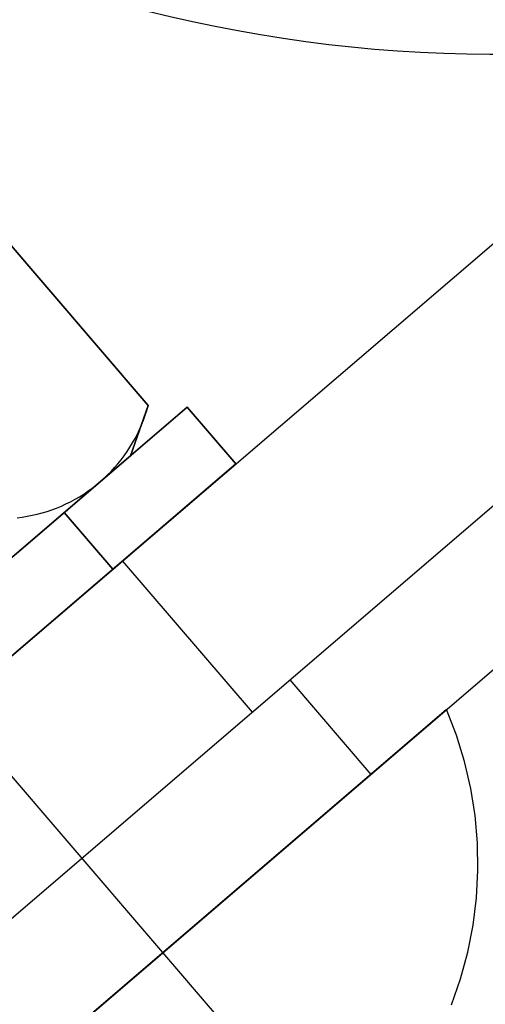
# Model space of a CAD drawing. Header units: metres. Extents: x -912764 to -454925, y -2226138 to -1112338.
# Tile 54 of 256: x -456251.5084 to -456251.4897, y -1113064.4896 to -1113064.4501. Entities that reach past the tile are written whole.
import ezdxf
from ezdxf import colors
from ezdxf.entities.mleader import LeaderData, LeaderLine
from ezdxf.math import Vec2, Vec3

# ---------------------------------------------------------------- set-up
doc = ezdxf.new("R2010")
doc.units = ezdxf.units.M
doc.linetypes.add('SOLID', pattern=[0])
doc.linetypes.add('ČÁRKOVANÁ', pattern=[19.049999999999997, 12.7, -6.35])
doc.layers.add('025-ZSvodidlo', color=1, linetype='Continuous')
doc.layers.add('C3D_ZPR', color=7, linetype='Continuous')
doc.layers.add('1', color=7, linetype='Continuous', lineweight=15)
doc.layers.add('_NOVÝ STAV', color=1, linetype='Continuous', lineweight=30)
doc.styles.add('Romans', font='romans.shx')
doc.styles.add('StandardUzky', font='simplex.shx', dxfattribs={"width": 0.65})
doc.styles.add('znacky', font='arial.ttf')
doc.dimstyles.new('1000', dxfattribs={"dimscale": 0.5, "dimtxt": 1, "dimasz": 0.6, "dimexe": 0.3, "dimexo": 0.5, "dimgap": 0.5, "dimtad": 1, "dimzin": 1, "dimdsep": 46, "dimtxsty": 'znacky', "dimblk": 'OBLIQUE', "dimcen": 1, "dimdle": 0.3, "dimclrd": 256, "dimclre": 256, "dimclrt": 256, "dimadec": 3, "dimazin": 0, "dimtfac": 1, "dimtmove": 0, "dimatfit": 3, "dimldrblk": 'OBLIQUE', "dimfxl": 1, "dimlwd": -1, "dimlwe": -1, "dimarcsym": 0})

# ---------------------------------------------------------------- blocks, each defined once
blk = doc.blocks.new('_Oblique')
at = {"color": 0, "linetype": 'ByBlock', "lineweight": -2}
blk.add_line((-0.5, -0.5), (0.5, 0.5), dxfattribs=at)
blk = doc.blocks.new('*D255')
at = {"layer": 'C3D_ZPR', "color": 1, "transparency": 16777216}
for p, q in [((-456251.8419254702, -1113064.401055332), (-456251.8419254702, -1113064.076055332)), ((-456251.2418126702, -1113064.401055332), (-456251.2418126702, -1113064.076055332)), ((-456251.9169254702, -1113064.151055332), (-456251.1668126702, -1113064.151055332))]:
    blk.add_line(p, q, dxfattribs=at)
at = {"layer": 'Defpoints', "color": 0, "lineweight": 50, "transparency": 16777216}
for p in [(-456251.2418126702, -1113064.151055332), (-456251.8419254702, -1113065.465551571), (-456251.2418126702, -1113065.522266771)]:
    blk.add_point(p, dxfattribs=at)
at = {"layer": 'C3D_ZPR', "color": 1, "transparency": 16777216, "xscale": 0.075, "yscale": 0.075, "zscale": 0.075, "rotation": 180}
blk.add_blockref('_Oblique', (-456251.8419254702, -1113064.151055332), dxfattribs=at)
at = {"layer": 'C3D_ZPR', "color": 1, "transparency": 16777216, "xscale": 0.075, "yscale": 0.075, "zscale": 0.075}
blk.add_blockref('_Oblique', (-456251.2418126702, -1113064.151055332), dxfattribs=at)
at = {"layer": 'C3D_ZPR', "color": 1, "transparency": 16777216, "insert": (-456251.5418690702, -1113064.001055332), "char_height": 0.2, "attachment_point": 5, "style": 'StandardUzky'}
blk.add_mtext('600', dxfattribs=at)
blk = doc.blocks.new('A$C021ef3a7')
at = {"layer": '025-ZSvodidlo', "color": 1}
for p, q in [((-0.08742879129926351, 0.2095332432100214), (-0.01820866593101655, 0.2688713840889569)), ((-0.0841746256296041, 0.2057371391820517), (-0.01495450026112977, 0.2650752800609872)), ((-0.09795000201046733, 0.2110511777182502), (-0.03979530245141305, 0.2609036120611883)), ((-0.09274333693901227, 0.2049774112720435), (-0.03458863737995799, 0.2548298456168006)), ((-0.0538047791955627, 0.2133313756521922), (-0.08764810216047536, 0.2528108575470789)), ((-0.06454428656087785, 0.2396878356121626), (-0.05933762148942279, 0.2336140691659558)), ((-0.05781917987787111, 0.2349157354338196), (-0.05456501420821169, 0.2311196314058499))]:
    blk.add_line(p, q, dxfattribs=at)
blk.add_arc((-0.04957728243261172, 0.3170579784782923), 0.057, 104.9151793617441, 284.9151793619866, dxfattribs=at)
for points in [[(-0.06350726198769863, 0.2459399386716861), (-0.06350726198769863, 0.2459399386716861, 0.0007000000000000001), (-0.07174447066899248, 0.2555489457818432, 0.0007000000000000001), (-0.07174447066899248, 0.2555489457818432)], [(-0.08471808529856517, 0.2263455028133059), (-0.08471808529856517, 0.2263455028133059, 0.0007000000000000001), (-0.06194146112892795, 0.2458704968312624, 0.0007000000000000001), (-0.06194146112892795, 0.2458704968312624)], [(-0.06421912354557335, 0.2439179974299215), (-0.06421912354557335, 0.2439179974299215, 0.0007000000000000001), (-0.06350726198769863, 0.2459399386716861, 0.0007000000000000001), (-0.06350726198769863, 0.2459399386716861)], [(-0.06362628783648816, 0.2455487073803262), (-0.06362628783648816, 0.2455487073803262, 0.0007000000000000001), (-0.06356351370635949, 0.245743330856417, 0.0007000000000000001), (-0.06356351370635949, 0.245743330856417)], [(-0.06356351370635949, 0.245743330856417), (-0.06356351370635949, 0.245743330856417, 0.0007000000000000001), (-0.06350726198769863, 0.2459399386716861, 0.0007000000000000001), (-0.06350726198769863, 0.2459399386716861)], [(-0.06194146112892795, 0.2458704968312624), (-0.06194146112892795, 0.2458704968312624, 0.0007000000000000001), (-0.05998896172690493, 0.2435928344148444, 0.0007000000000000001), (-0.05998896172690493, 0.2435928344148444)], [(-0.06377111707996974, 0.2451662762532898), (-0.06377111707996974, 0.2451662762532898, 0.0007000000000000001), (-0.06369551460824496, 0.2453562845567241, 0.0007000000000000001), (-0.06369551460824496, 0.2453562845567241)], [(-0.06369551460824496, 0.2453562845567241), (-0.06369551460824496, 0.2453562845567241, 0.0007000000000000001), (-0.06362628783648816, 0.2455487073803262, 0.0007000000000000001), (-0.06362628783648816, 0.2455487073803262)], [(-0.06394110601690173, 0.2447943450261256), (-0.06394110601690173, 0.2447943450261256, 0.0007000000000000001), (-0.06385301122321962, 0.2449788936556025, 0.0007000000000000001), (-0.06385301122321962, 0.2449788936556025)], [(-0.06385301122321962, 0.2449788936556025), (-0.06385301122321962, 0.2449788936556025, 0.0007000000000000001), (-0.06377111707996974, 0.2451662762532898, 0.0007000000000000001), (-0.06377111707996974, 0.2451662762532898)], [(-0.06413549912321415, 0.2444345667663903), (-0.06413549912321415, 0.2444345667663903, 0.0007000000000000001), (-0.06403530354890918, 0.2446128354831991, 0.0007000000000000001), (-0.06403530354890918, 0.2446128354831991)], [(-0.06403530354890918, 0.2446128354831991), (-0.06403530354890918, 0.2446128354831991, 0.0007000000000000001), (-0.06394110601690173, 0.2447943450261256, 0.0007000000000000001), (-0.06394110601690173, 0.2447943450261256)], [(-0.0644709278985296, 0.2439211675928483), (-0.0644709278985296, 0.2439211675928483, 0.0007000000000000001), (-0.06435343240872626, 0.2440885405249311, 0.0007000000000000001), (-0.06435343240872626, 0.2440885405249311)], [(-0.06435343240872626, 0.2440885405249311), (-0.06435343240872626, 0.2440885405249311, 0.0007000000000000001), (-0.0642415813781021, 0.2442597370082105, 0.0007000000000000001), (-0.0642415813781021, 0.2442597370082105)], [(-0.0642415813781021, 0.2442597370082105), (-0.0642415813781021, 0.2442597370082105, 0.0007000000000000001), (-0.06413549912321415, 0.2444345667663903, 0.0007000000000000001), (-0.06413549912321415, 0.2444345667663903)], [(-0.08244042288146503, 0.2282980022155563), (-0.08244042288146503, 0.2282980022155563, 0.0007000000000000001), (-0.06421912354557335, 0.2439179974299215, 0.0007000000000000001), (-0.06421912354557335, 0.2439179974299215)], [(-0.06472232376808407, 0.2435986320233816), (-0.06472232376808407, 0.2435986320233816, 0.0007000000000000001), (-0.06459393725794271, 0.2437578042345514, 0.0007000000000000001), (-0.06459393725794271, 0.2437578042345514)], [(-0.06459393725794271, 0.2437578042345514), (-0.06459393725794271, 0.2437578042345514, 0.0007000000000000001), (-0.0644709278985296, 0.2439211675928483, 0.0007000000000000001), (-0.0644709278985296, 0.2439211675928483)], [(-0.05998896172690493, 0.2435928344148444), (-0.05998896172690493, 0.2435928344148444, 0.0007000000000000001), (-0.08276558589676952, 0.2240678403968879, 0.0007000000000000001), (-0.08276558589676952, 0.2240678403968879)], [(-0.06499465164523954, 0.2432935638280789), (-0.06499465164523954, 0.2432935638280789, 0.0007000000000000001), (-0.06485594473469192, 0.2434438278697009, 0.0007000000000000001), (-0.06485594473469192, 0.2434438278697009)], [(-0.06485594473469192, 0.2434438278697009), (-0.06485594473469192, 0.2434438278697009, 0.0007000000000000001), (-0.06472232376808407, 0.2435986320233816, 0.0007000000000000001), (-0.06472232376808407, 0.2435986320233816)], [(-0.0654397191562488, 0.2428716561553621), (-0.0654397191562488, 0.2428716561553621, 0.0007000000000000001), (-0.0652867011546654, 0.2430073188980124, 0.0007000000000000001), (-0.0652867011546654, 0.2430073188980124)], [(-0.0652867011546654, 0.2430073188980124), (-0.0652867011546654, 0.2430073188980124, 0.0007000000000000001), (-0.06513829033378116, 0.2431480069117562, 0.0007000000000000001), (-0.06513829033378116, 0.2431480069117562)], [(-0.06513829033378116, 0.2431480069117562), (-0.06513829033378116, 0.2431480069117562, 0.0007000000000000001), (-0.06499465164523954, 0.2432935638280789, 0.0007000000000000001), (-0.06499465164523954, 0.2432935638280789)], [(-0.06592469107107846, 0.2424962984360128), (-0.06592469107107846, 0.2424962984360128, 0.0007000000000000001), (-0.06575889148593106, 0.242616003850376, 0.0007000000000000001), (-0.06575889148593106, 0.242616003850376)], [(-0.06575889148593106, 0.242616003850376), (-0.06575889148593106, 0.242616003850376, 0.0007000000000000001), (-0.06559717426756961, 0.2427411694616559, 0.0007000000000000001), (-0.06559717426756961, 0.2427411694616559)], [(-0.06559717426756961, 0.2427411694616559), (-0.06559717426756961, 0.2427411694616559, 0.0007000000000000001), (-0.0654397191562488, 0.2428716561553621, 0.0007000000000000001), (-0.0654397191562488, 0.2428716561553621)], [(-0.06662496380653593, 0.2420746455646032), (-0.06662496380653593, 0.2420746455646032, 0.0007000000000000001), (-0.06644471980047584, 0.2421712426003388, 0.0007000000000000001), (-0.06644471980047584, 0.2421712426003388)], [(-0.06644471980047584, 0.2421712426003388), (-0.06644471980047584, 0.2421712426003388, 0.0007000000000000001), (-0.06626779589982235, 0.2422737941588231, 0.0007000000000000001), (-0.06626779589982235, 0.2422737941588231)], [(-0.06626779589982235, 0.2422737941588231), (-0.06626779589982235, 0.2422737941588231, 0.0007000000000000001), (-0.06609438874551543, 0.2423821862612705, 0.0007000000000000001), (-0.06609438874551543, 0.2423821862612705)], [(-0.06609438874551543, 0.2423821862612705), (-0.06609438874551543, 0.2423821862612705, 0.0007000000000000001), (-0.06592469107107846, 0.2424962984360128, 0.0007000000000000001), (-0.06592469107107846, 0.2424962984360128)], [(-0.06756885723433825, 0.2416844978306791), (-0.06756885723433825, 0.2416844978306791, 0.0007000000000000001), (-0.0673750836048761, 0.2417498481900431, 0.0007000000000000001), (-0.0673750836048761, 0.2417498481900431)], [(-0.0673750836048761, 0.2417498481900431), (-0.0673750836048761, 0.2417498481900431, 0.0007000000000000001), (-0.0671835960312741, 0.2418216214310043, 0.0007000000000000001), (-0.0671835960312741, 0.2418216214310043)], [(-0.0671835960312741, 0.2418216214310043), (-0.0671835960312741, 0.2418216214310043, 0.0007000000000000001), (-0.06699460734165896, 0.2418997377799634, 0.0007000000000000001), (-0.06699460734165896, 0.2418997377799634)], [(-0.06699460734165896, 0.2418997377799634), (-0.06699460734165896, 0.2418997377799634, 0.0007000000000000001), (-0.0668083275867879, 0.2419841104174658, 0.0007000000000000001), (-0.0668083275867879, 0.2419841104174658)], [(-0.0668083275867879, 0.2419841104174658), (-0.0668083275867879, 0.2419841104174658, 0.0007000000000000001), (-0.06662496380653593, 0.2420746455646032, 0.0007000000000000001), (-0.06662496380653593, 0.2420746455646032)], [(-0.06876729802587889, 0.2414308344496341), (-0.06876729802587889, 0.2414308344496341, 0.0007000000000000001), (-0.06856440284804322, 0.2414563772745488, 0.0007000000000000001), (-0.06856440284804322, 0.2414563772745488)], [(-0.06856440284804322, 0.2414563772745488), (-0.06856440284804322, 0.2414563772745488, 0.0007000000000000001), (-0.06836247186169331, 0.2414886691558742, 0.0007000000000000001), (-0.06836247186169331, 0.2414886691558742)], [(-0.06836247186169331, 0.2414886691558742), (-0.06836247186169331, 0.2414886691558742, 0.0007000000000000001), (-0.06816172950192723, 0.2415276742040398, 0.0007000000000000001), (-0.06816172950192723, 0.2415276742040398)], [(-0.06816172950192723, 0.2415276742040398), (-0.06816172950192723, 0.2415276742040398, 0.0007000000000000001), (-0.06796239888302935, 0.2415733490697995, 0.0007000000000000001), (-0.06796239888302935, 0.2415733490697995)], [(-0.06796239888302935, 0.2415733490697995), (-0.06796239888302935, 0.2415733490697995, 0.0007000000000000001), (-0.0677647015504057, 0.2416256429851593, 0.0007000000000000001), (-0.0677647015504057, 0.2416256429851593)], [(-0.0677647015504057, 0.2416256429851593), (-0.0677647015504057, 0.2416256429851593, 0.0007000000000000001), (-0.06756885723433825, 0.2416844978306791, 0.0007000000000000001), (-0.06756885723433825, 0.2416844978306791)], [(-0.06492389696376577, 0.239362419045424), (-0.06492389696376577, 0.239362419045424, 0.0007000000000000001), (-0.06687639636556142, 0.241640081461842, 0.0007000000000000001), (-0.06687639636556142, 0.241640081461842)], [(-0.05152813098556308, 0.2337229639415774), (-0.05152813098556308, 0.2337229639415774, 0.0006), (-0.07430475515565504, 0.2141979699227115, 0.0006), (-0.07430475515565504, 0.2141979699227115)], [(-0.05113019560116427, 0.2326915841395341), (-0.05113019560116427, 0.2326915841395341, 0.0006), (-0.05152813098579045, 0.2337229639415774, 0.0006), (-0.05152813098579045, 0.2337229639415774)], [(-0.05080569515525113, 0.2316347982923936), (-0.05080569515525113, 0.2316347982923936, 0.0006), (-0.05113019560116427, 0.2326915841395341, 0.0006), (-0.05113019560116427, 0.2326915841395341)], [(-0.05055623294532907, 0.2305578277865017), (-0.05055623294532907, 0.2305578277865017, 0.0006), (-0.05080569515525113, 0.2316347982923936, 0.0006), (-0.05080569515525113, 0.2316347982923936)], [(-0.05038304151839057, 0.2294659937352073), (-0.05038304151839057, 0.2294659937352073, 0.0006), (-0.05055623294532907, 0.2305578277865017, 0.0006), (-0.05055623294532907, 0.2305578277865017)], [(-0.05028697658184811, 0.2283646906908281), (-0.05028697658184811, 0.2283646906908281, 0.0006), (-0.05038304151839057, 0.2294659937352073, 0.0006), (-0.05038304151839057, 0.2294659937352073)], [(-0.05026851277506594, 0.2272593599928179), (-0.05026851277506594, 0.2272593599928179, 0.0006), (-0.05028697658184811, 0.2283646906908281, 0.0006), (-0.05028697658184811, 0.2283646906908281)], [(-0.05032774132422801, 0.2261554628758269), (-0.05032774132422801, 0.2261554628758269, 0.0006), (-0.05026851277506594, 0.2272593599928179, 0.0006), (-0.05026851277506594, 0.2272593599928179)], [(-0.05046436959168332, 0.2250584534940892), (-0.05046436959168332, 0.2250584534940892, 0.0006), (-0.05032774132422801, 0.2261554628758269, 0.0006), (-0.05032774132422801, 0.2261554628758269)], [(-0.05067772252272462, 0.2239737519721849), (-0.05067772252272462, 0.2239737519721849, 0.0006), (-0.05046436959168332, 0.2250584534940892, 0.0006), (-0.05046436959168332, 0.2250584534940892)], [(-0.05096674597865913, 0.2229067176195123), (-0.05096674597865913, 0.2229067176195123, 0.0006), (-0.05067772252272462, 0.2239737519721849, 0.0006), (-0.05067772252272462, 0.2239737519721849)], [(-0.05133001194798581, 0.2218626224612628), (-0.05133001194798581, 0.2218626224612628, 0.0006), (-0.05096674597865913, 0.2229067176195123, 0.0006), (-0.05096674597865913, 0.2229067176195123)]]:
    blk.add_3dface(points, dxfattribs=at)

msp = doc.modelspace()

# ---------------------------------------------------------------- block references
at = {"layer": '_NOVÝ STAV', "linetype": 'SOLID'}
msp.add_blockref('A$C021ef3a7', (-456251.4397022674, -1113064.711524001), dxfattribs=at)

# ---------------------------------------------------------------- dimensions: what is measured, and where the dimension line sits
at = {"layer": 'C3D_ZPR'}
dim = msp.add_linear_dim(base=(-456251.2418126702, -1113064.151055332), p1=(-456251.8419254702, -1113065.465551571), p2=(-456251.2418126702, -1113065.522266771), dimstyle='1000', override={"dimtxt": 0.4, "dimasz": 0.15, "dimexe": 0.15, "dimgap": 0.1, "dimdec": 0, "dimlfac": 1000, "dimdsep": 44, "dimtxsty": 'StandardUzky', "dimdle": 0.15, "dimclrd": 1, "dimclre": 1, "dimclrt": 1, "dimfxl": 0.5, "dimfxlon": 1}, dxfattribs=at)
dim.commit()
dim.dimension.update_dxf_attribs({"geometry": '*D255', "text_midpoint": (-456251.5418690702, -1113064.001055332)})

# ---------------------------------------------------------------- leaders
at = {"layer": '1', "color": 1, "ltscale": 0.2}
ml = msp.add_multileader_mtext('Standard', dxfattribs=at)
ml.set_content('{\\fArial|b1|i0|c238|p34;\\LKRAJNICE DLÁŽDĚNÁ\\P}TROJŘÁDEK ZE ŽULOVÉ KOSTKY 150x150mm', color=1, style='Romans')
ml.set_leader_properties(color=30, linetype='ČÁRKOVANÁ', lineweight=-1)
ml.build(insert=Vec2(0, 0))
ml.multileader.update_dxf_attribs({"dogleg_length": 2, "arrow_head_size": 0.1, "scale": 0.1})
ctx = ml.context
ctx.base_point, ctx.scale, ctx.char_height, ctx.arrow_head_size, ctx.landing_gap_size, ctx.plane_origin = Vec3(-456257.1292086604, -1113062.712405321), 0.1, 0.125, 0.1, 0.05, Vec3(-456249.0671462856, -1113064.758010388)
notes = []
notes.append((ctx, [(1, (1, 1, 0), (-456254.4975310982, -1113062.712405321), (-1, 0), 0.6438876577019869, [(1, [(-456251.093996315, -1113065.590998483)], 0, [])])]))
ctx.mtext.insert, ctx.mtext.width, ctx.mtext.defined_height, ctx.mtext.flow_direction = Vec3(-456257.0792086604, -1113062.649905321), 2.29742262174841, 0.9366816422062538, 5
ml = msp.add_multileader_mtext('Standard', dxfattribs=at)
ml.set_content('{\\fArial|b1|i0|c238|p34;\\LBETONOVÉ LOŽE\\P\\pq*;}BETONOVÉ LOŽE tl.100mm Z BETONU C12/15', color=1, style='Romans')
ml.set_leader_properties(color=30, linetype='ČÁRKOVANÁ', lineweight=-1)
ml.build(insert=Vec2(0, 0))
ml.multileader.update_dxf_attribs({"dogleg_length": 2, "arrow_head_size": 0.1, "scale": 0.1})
ctx = ml.context
ctx.base_point, ctx.scale, ctx.char_height, ctx.arrow_head_size, ctx.landing_gap_size, ctx.plane_origin = Vec3(-456257.0410599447, -1113063.626176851), 0.1, 0.125, 0.1, 0.05, Vec3(-456248.6687976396, -1113065.008010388)
notes.append((ctx, [(1, (1, 1, 0), (-456255.2993932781, -1113063.626176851), (-1, 0), 0.169037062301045, [(1, [(-456251.2248571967, -1113065.840998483)], 0, [])])]))
ctx.mtext.insert, ctx.mtext.width, ctx.mtext.flow_direction = Vec3(-456256.9910599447, -1113063.542843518), 1.70364613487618, 5
for ctx, leaders in notes:
    for number, flags, end, landing, length, lines in leaders:
        leader = LeaderData()
        leader.index, (leader.has_last_leader_line, leader.has_dogleg_vector, leader.attachment_direction) = number, flags
        leader.last_leader_point, leader.dogleg_vector, leader.dogleg_length = Vec3(end), Vec3(landing), length
        for number, points, colour, breaks in lines:
            line = LeaderLine()
            line.index, line.vertices, line.color, line.breaks = number, Vec3.list(points), colors.encode_raw_color(colour), breaks
            leader.lines.append(line)
        ctx.leaders.append(leader)

doc.saveas('drawing.dxf')
